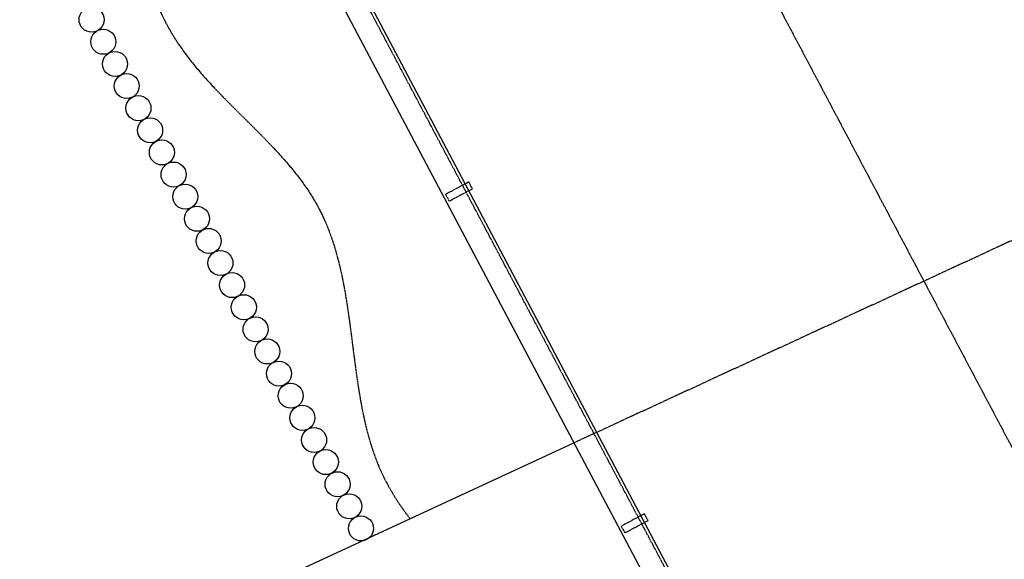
# Model space of a CAD drawing. Header units: millimetres. Extents: x 7530256134 to 7530295630, y 5726732434 to 5726764631.
# Tile 18 of 23: x 7530272466 to 7530276399, y 5726749490 to 5726751646. Entities that reach past the tile are written whole.
import ezdxf

# ---------------------------------------------------------------- set-up
doc = ezdxf.new("R2010")
doc.units = ezdxf.units.MM
doc.linetypes.add('mp3a', pattern=[3.125, 2.25, -0.875])
doc.linetypes.add('mp7', pattern=[13.75, 9.75, -1.5, 1, -1.5])
for name, color, linetype in [('0 wymiar', 32, 'Continuous'), ('1 cienka', 4, 'Continuous'), ('2 osie 02', 4, 'mp7'), ('3 przerywana 05', 6, 'mp3a'), ('4 średnia', 3, 'Continuous')]:
    doc.layers.add(name, color=color, linetype=linetype)

# ---------------------------------------------------------------- blocks, each defined once
blk = doc.blocks.new('sytuacja_k1')
at = {"layer": '1 cienka', "elevation": -1.387550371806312e-06}
blk.add_lwpolyline([(7948.875024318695, -1438.36535514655), (-7961.734892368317, -1438.36535514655), (-7961.734893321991, -1538.365358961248), (7948.875024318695, -1538.365358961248)], close=True, dxfattribs=at)
at = {"layer": '1 cienka'}
for centre in [(-5058.84854221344, -2449.997254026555), (-4958.848542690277, -2449.997254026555), (-4858.848543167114, -2449.997252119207), (-4758.848542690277, -2449.997252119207), (-4658.848543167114, -2449.997252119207), (-4558.848543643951, -2449.997252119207), (-4458.848543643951, -2449.997254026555), (-4358.848543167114, -2449.997252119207), (-4258.848544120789, -2449.997254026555), (-4158.848544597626, -2449.997252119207), (-4058.848544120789, -2449.997252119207), (-3958.848546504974, -2449.997250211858), (-3858.848546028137, -2449.997250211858), (-3758.848546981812, -2449.997250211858), (-3658.848546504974, -2449.997248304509), (-3558.848547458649, -2449.997248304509), (-3458.848547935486, -2449.997248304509), (-3358.848547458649, -2449.997250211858), (-3258.848547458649, -2449.997248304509), (-3158.848546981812, -2449.997250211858), (-3058.848547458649, -2449.997248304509), (-2958.848548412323, -2449.997248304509), (-2858.84854888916, -2449.997250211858), (-2758.848548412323, -2449.997248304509)]:
    blk.add_circle(centre, 49.99999999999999, dxfattribs=at)
at = {"layer": '2 osie 02', "ltscale": 0.2}
blk.add_lwpolyline([(-9341.43243932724, -0.2252146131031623, -0.0009693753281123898), (-9225.107471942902, 0.0003408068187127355), (8846.083489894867, -0.000328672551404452, -0.018590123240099), (11074.58685159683, -82.88408721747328)], format="xyb", dxfattribs=at)
at = {"layer": '3 przerywana 05', "color": 8}
blk.add_line((-2496.787693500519, 1538.365834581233), (-2662.792533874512, -1538.365358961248), dxfattribs=at)
at = {"layer": '3 przerywana 05'}
for points, elevation in [([(-5250.000005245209, 1450.00047813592), (5249.99999666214, 1449.995465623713), (5249.999994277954, -1450.004528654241), (-5250.000006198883, -1449.998613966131)], -1.387550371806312e-06), ([(-3780.609904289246, -1526.725710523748), (-3750.000012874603, -1526.725708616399), (-3750.000011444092, -1421.630564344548), (-3780.609902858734, -1421.6305624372)], 1.387549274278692e-06), ([(-2280.609902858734, -1526.725708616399), (-2250.000012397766, -1526.725708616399), (-2250.000008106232, -1421.630564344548), (-2280.609900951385, -1421.630564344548)], 1.387549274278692e-06)]:
    blk.add_lwpolyline(points, close=True, dxfattribs=dict(at, elevation=elevation))
at = {"layer": '3 przerywana 05', "color": 8}
blk.add_open_spline([(-5425.010967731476, -2083.461313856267), (-5421.358012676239, -2091.008881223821), (-4844.553289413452, -2336.970369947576), (-3898.024637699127, -1802.567194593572), (-3199.904332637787, -2301.464676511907), (-2779.626171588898, -2272.130772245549), (-2701.643249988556, -2258.423958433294)], degree=3, knots=[0, 0, 0, 0, 953.4990477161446, 1813.842915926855, 2879.324069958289, 3122.150396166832, 3122.150396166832, 3122.150396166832, 3122.150396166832], dxfattribs=at)
at = {"layer": '4 średnia'}
blk.add_line((-2851.355716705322, -5033.192566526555), (-2662.792533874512, -1538.365358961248), dxfattribs=at)

msp = doc.modelspace()

# ---------------------------------------------------------------- block references
at = {"layer": '0 wymiar', "rotation": 297.8979501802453}
msp.add_blockref('sytuacja_k1', (7530277285.15332, 5726748321.70091), dxfattribs=at)

doc.saveas('drawing.dxf')
